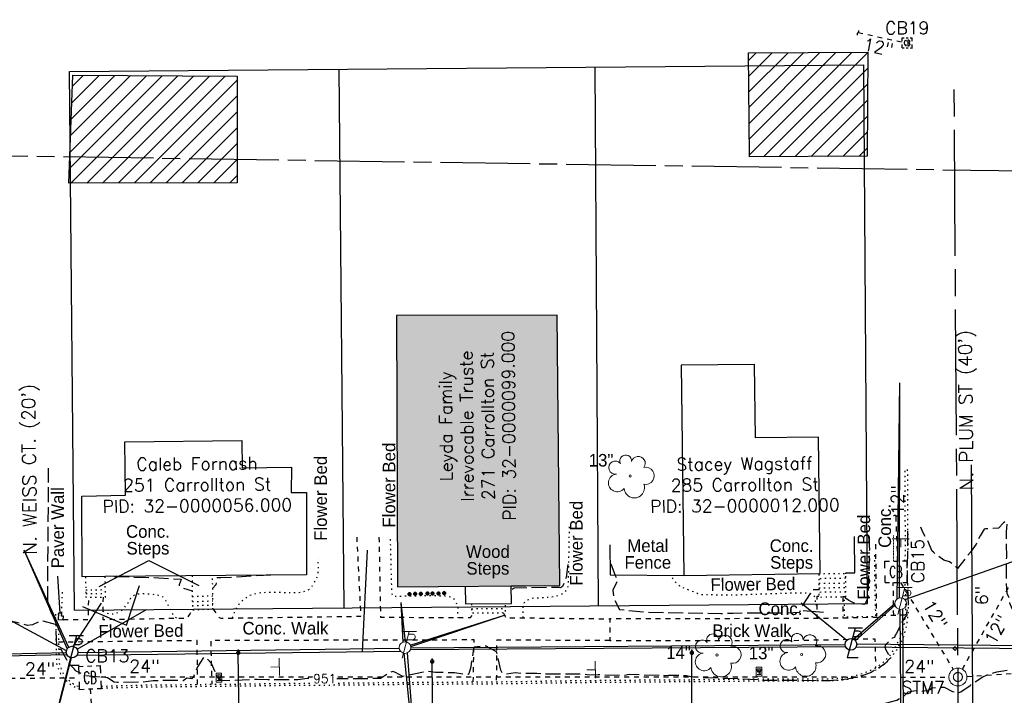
# Model space of a CAD drawing. Extents: x 2300122 to 2305194, y 360020 to 364238.
# Tile 25 of 93: x 2302410 to 2302630, y 361006 to 361157. Entities that reach past the tile are written whole.
import ezdxf
from ezdxf.enums import TextEntityAlignment as Align

# ---------------------------------------------------------------- set-up
doc = ezdxf.new("R2010")
doc.units = 0
doc.header["$LTSCALE"] = 20
doc.header["$MEASUREMENT"] = 0
doc.set_wipeout_variables(frame=1)
for name, pattern in [('CL', [2, 0.3, -0.15, 1.4, -0.15]), ('county', [1.4, 1, -0.1, 0.2, -0.1]), ('DGN Style 2', [0.017105, 0.010263, -0.006842]), ('drainage01', [1.6, 0.85, -0.75]), ('fenceex', [0]), ('OhDOT_USTN1', [0.055, 0.014, -0.041]), ('OhDOT_USTN2', [0.11, 0.069, -0.041]), ('OhDOT_USTN3', [0.22, 0.165, -0.055]), ('OhDOT_USTN5', [0.11, 0.055, -0.055]), ('ohelecex', [0]), ('ohteleex', [0]), ('rowex', [0]), ('waterex', [0])]:
    doc.linetypes.add(name, pattern=pattern)
for name, color, linetype in [('BD_X_Building', 231, 'Continuous'), ('BD_X_Porch_or_Deck', 7, 'Continuous'), ('CM_X_Wall', 254, 'Continuous'), ('DR_X_Cells', 151, 'OhDOT_USTN2'), ('DR_X_Storm_Sewer', 151, 'OhDOT_USTN5'), ('DR_X_Text', 7, 'Continuous'), ('DT_X_Contour_Minor', 136, 'OhDOT_USTN3'), ('DT_X_Contour_Text', 7, 'Continuous'), ('DV_X_County_Line', 4, 'county'), ('DV_X_Property_Line', 7, 'Continuous'), ('PV_X_Curb', 120, 'OhDOT_USTN1'), ('PV_X_EOP', 7, 'OhDOT_USTN3'), ('PV_X_Steps', 120, 'OhDOT_USTN1'), ('PV_X_Text', 7, 'Continuous'), ('PV_X_Walk', 120, 'OhDOT_USTN5'), ('RD_P_Cells', 7, 'Continuous'), ('RD_X_Cells', 7, 'Continuous'), ('RD_X_Fence', 230, 'fenceex'), ('RD_X_Text', 7, 'Continuous'), ('RW_X_CL', 6, 'CL'), ('RW_X_Fee_RW', 6, 'rowex'), ('RW_X_Text', 7, 'Continuous'), ('SN_X_Public', 3, 'Continuous'), ('SV_X_Text_Name', 7, 'Continuous'), ('TX_X_20', 7, 'Continuous'), ('UT_X_Electric_Cells', 1, 'Continuous'), ('UT_X_Overhead_Electric', 1, 'ohelecex'), ('UT_X_Overhead_Telecom', 30, 'ohteleex'), ('UT_X_Water', 133, 'waterex'), ('UT_X_Water_Cells', 133, 'Continuous'), ('UT_X_Water_Text', 7, 'Continuous'), ('VG_X_Cells', 3, 'Continuous'), ('VG_X_Flower_Bed', 3, 'OhDOT_USTN1'), ('VG_X_Text', 7, 'Continuous')]:
    doc.layers.add(name, color=color, linetype=linetype)
for name, color, linetype, lineweight in [('RD_P_Cells (Construction)', 7, 'Continuous', 0), ('SC', 1, 'DGN Style 2', 13), ('Survey Point', 7, 'Continuous', 0), ('Survey Points', 5, 'Continuous', 13)]:
    doc.layers.add(name, color=color, linetype=linetype, lineweight=lineweight)
doc.styles.add('Simplex Normal (0.14)', font='Simplex.shx')
doc.styles.add('Straight Normal (0.14) Font 30', font='font30.shx', dxfattribs={"height": 0.14})
doc.styles.add('Straight-Normal', font='font30.shx', dxfattribs={"height": 0.14})
doc.styles.add('Style-simplex', font='simplex.shx')

# ---------------------------------------------------------------- blocks, each defined once
blk = doc.blocks.new('GCB-X')
at = {"layer": 'DR_X_Cells', "color": 121, "linetype": 'Continuous'}
for p, q in [((-0.0625, 0.0375), (-0.0375, 0.0375)), ((-0.0625, 0.0125), (-0.0625, 0.0375)), ((-0.0125, 0.0375), (0.0125, 0.0375)), ((0.0375, 0.0375), (0.0625, 0.0375)), ((0.0625, 0.0125), (0.0625, 0.0375)), ((0.0227, 0.0195), (0.0067, 0.0195)), ((0.0067, 0.0195), (0.0067, -0.0205)), ((0.0067, 0.0013), (0.0243, 0.0013)), ((-0.0625, -0.0375), (-0.0625, -0.0125)), ((0.0067, -0.0205), (0.0243, -0.0205)), ((0.0625, -0.0375), (0.0625, -0.0125)), ((-0.0625, -0.0375), (-0.0375, -0.0375)), ((-0.0125, -0.0375), (0.0125, -0.0375)), ((0.0375, -0.0375), (0.0625, -0.0375))]:
    blk.add_line(p, q, dxfattribs=at)
at = {"layer": 'DR_X_Cells', "color": 121, "linetype": 'Continuous', "extrusion": (0, 0, -1)}
for centre, radius, start, end in [((-0.014, 0), 0.0458, 344.8107, 15.1893), ((0.0184, 0.0074), 0.0127, 21.5603, 158.4397), ((-0.0198, 0.0101), 0.00986, 106.9987, 243.1793), ((-0.0199, -0.0096), 0.0117, 112.0547, 247.9453)]:
    blk.add_arc(centre, radius, start, end, dxfattribs=at)
at = {"layer": 'DR_X_Cells', "color": 121, "linetype": 'Continuous'}
blk.add_arc((-0.0184, -0.0073), 0.0127, 201.5603, 338.4397, dxfattribs=at)
blk = doc.blocks.new('ODOT STORM CATCH BASIN SQUARE')
blk.add_blockref('GCB-X', (0, 0))
blk = doc.blocks.new('ODOT STORM MANHOLE')
at = {"layer": 'DR_X_Cells', "color": 151, "linetype": 'drainage01', "lineweight": 0, "ltscale": 0.05}
for radius in [0.1, 0.05]:
    blk.add_circle((0, 0), radius, dxfattribs=at)
at = {"layer": 'DR_X_Cells', "color": 151, "linetype": 'Continuous', "lineweight": 0}
blk.add_point((0, 0), dxfattribs=at)
blk = doc.blocks.new('CONTINUE')
at = {"flags": 128}
blk.add_lwpolyline([(-0.02, -0.58, -0.273937), (0, 0, 0.273937), (0.02, 0.58)], format="xyb", dxfattribs=at)
blk = doc.blocks.new('TREE')
at = {"layer": 'VG_X_Cells', "color": 3, "linetype": 'Continuous', "lineweight": 0}
blk.add_circle((0, 0), 0.012, dxfattribs=at)
for centre, radius, start, end in [((-0.049, 0.168), 0.0658, 354.0047, 205.9741), ((-0.165, 0.093), 0.0735, 39.0625, 279.5412), ((0.091, 0.141), 0.0776, 323.83, 165.0376), ((-0.143, -0.077), 0.0987, 96.1722, 320.5737), ((0.173, 0.002), 0.0957, 259.1453, 101.4596), ((0.047, -0.13), 0.114, 184.9476, 19.4572)]:
    blk.add_arc(centre, radius, start, end, dxfattribs=at)
blk = doc.blocks.new('Survey Point')
at = {"layer": 'Survey Point', "color": 1, "lineweight": 80}
blk.add_point((0, 0), dxfattribs=at)
at = {"layer": 'Survey Point', "color": 7, "lineweight": 0, "true_color": 0xffffff, "style": 'Style-simplex'}
blk.add_text('UP', height=0.00005, dxfattribs=at).set_placement((0, 0), align=Align.BOTTOM_LEFT)
blk = doc.blocks.new('MBP')
at = {"layer": 'RD_P_Cells', "color": 230, "linetype": 'Continuous', "lineweight": 13, "flags": 128}
blk.add_lwpolyline([(-0.1, 0.061), (0.1, 0.061), (0.1, -0.061), (-0.1, -0.061), (-0.1, 0.061)], close=True, dxfattribs=at)
for points in [[(-0.065, -0.04), (-0.065, 0.04), (-0.036, -0.04), (-0.008, 0.04), (-0.008, -0.04)], [(0.051, 0.003), (0.054, 0.007), (0.056, 0.009), (0.057, 0.01), (0.058, 0.012), (0.059, 0.014), (0.06, 0.016), (0.061, 0.02), (0.061, 0.022), (0.061, 0.025), (0.061, 0.029), (0.059, 0.032), (0.057, 0.034), (0.054, 0.037), (0.052, 0.038), (0.05, 0.039), (0.047, 0.04), (0.016, 0.04), (0.016, -0.04), (0.051, -0.04), (0.055, -0.037), (0.059, -0.034), (0.062, -0.029), (0.064, -0.024), (0.065, -0.018), (0.065, -0.014), (0.064, -0.01), (0.061, -0.005), (0.058, -0.001), (0.051, 0.003), (0.016, 0.003)]]:
    blk.add_lwpolyline(points, dxfattribs=at)
at = {"layer": 'RD_P_Cells (Construction)', "color": 230, "linetype": 'Continuous', "lineweight": 30}
blk.add_point((0, 0), dxfattribs=at)
blk = doc.blocks.new('ODOT MISC MAILBOX')
blk.add_blockref('MBP', (0, 0))
blk = doc.blocks.new('SGN1P_anno')
at = {"layer": 'SN_X_Public', "color": 3, "linetype": 'Continuous', "lineweight": 0}
for p, q in [((0, 0), (-0.96, 0)), ((0, 0.96), (0, -0.96))]:
    blk.add_line(p, q, dxfattribs=at)
blk = doc.blocks.new('WSS')
at = {"layer": 'Defpoints', "color": 133, "linetype": 'Continuous', "lineweight": 30}
blk.add_point((0, 0), dxfattribs=at)
at = {"layer": 'UT_X_Water_Cells', "color": 133, "linetype": 'Continuous', "lineweight": 0}
for p, q in [((0.032, 0.106), (-0.032, 0.106)), ((0, 0.074), (0, 0.138)), ((0.02, 0.008), (0.055, -0.01))]:
    blk.add_line(p, q, dxfattribs=at)
at = {"layer": 'UT_X_Water_Cells', "color": 133, "linetype": 'Continuous', "lineweight": 0, "flags": 128}
for points in [[(-0.059, 0.045), (-0.074, 0.03), (-0.074, -0.03), (-0.059, -0.045)], [(-0.055, 0.035), (-0.041, -0.041), (-0.027, 0.035), (-0.013, -0.041), (0.001, 0.035)], [(0.045, 0.059), (0.03, 0.074), (-0.03, 0.074), (-0.045, 0.059)], [(0.059, -0.045), (0.074, -0.03), (0.074, 0.03), (0.059, 0.045)], [(-0.045, -0.059), (-0.03, -0.074), (0.03, -0.074), (0.045, -0.059)]]:
    blk.add_lwpolyline(points, dxfattribs=at)
at = {"layer": 'UT_X_Water_Cells', "color": 133, "linetype": 'Continuous', "lineweight": 0, "extrusion": (0, 0, -1)}
for centre, radius, start, end in [((-0.028, 0.02), 0.0135, 303.6324, 53.7413), ((-0.039, -0.005), 0.04, 61.3463, 118.6537), ((-0.037, -0.009), 0.0316, 235.6037, 316.3305), ((-0.044, -0.022), 0.017, 132.0642, 228.5117)]:
    blk.add_arc(centre, radius, start, end, dxfattribs=at)
blk = doc.blocks.new('ODOT Elec Tele Pole')
at = {"layer": 'UT_X_Electric_Cells', "linetype": 'Continuous', "lineweight": 13}
for p, q in [((0.128, 0.18), (-0.032, 0.18)), ((0.048, 0.18), (-0.032, -0.12)), ((0.04, 0.15), (0.083, 0.15)), ((0.023, 0.086), (0.083, 0.086))]:
    blk.add_line(p, q, dxfattribs=at)
at = {"layer": 'UT_X_Electric_Cells', "linetype": 'Continuous', "lineweight": 0}
blk.add_circle((0, 0), 0.065, dxfattribs=at)
at = {"layer": 'UT_X_Electric_Cells', "linetype": 'Continuous', "lineweight": 13, "extrusion": (0, 0, -1)}
blk.add_arc((-0.083, 0.118), 0.0319, 88.8767, 271.1233, dxfattribs=at)
blk = doc.blocks.new('TLPW')
at = {"linetype": 'Continuous'}
for p, q in [((0.048, 0.18), (-0.04, -0.15)), ((0.128, 0.18), (-0.032, 0.18)), ((0.04, 0.15), (0.083, 0.15)), ((0.023, 0.086), (0.083, 0.086)), ((0.08, -0.15), (-0.04, -0.15))]:
    blk.add_line(p, q, dxfattribs=at)
blk.add_circle((0, 0), 0.065, dxfattribs=at)
at = {"linetype": 'Continuous', "extrusion": (0, 0, -1)}
blk.add_arc((-0.083, 0.118), 0.0319, 88.8767, 271.1233, dxfattribs=at)
blk = doc.blocks.new('ODOT ELEC TELE LIGHT POLE')
blk.add_blockref('TLPW', (0, 0))

msp = doc.modelspace()

# ---------------------------------------------------------------- hatches: boundary and pattern name
at = {"layer": 'BD_X_Building'}
h = msp.add_hatch(dxfattribs=at)
h.set_pattern_fill('ANSI31', color=256, scale=20)
h.paths.add_polyline_path([(2302572.85, 361149.22), (2302599.4, 361149.37), (2302599.28, 361126.23), (2302573.03, 361126.08)])
h = msp.add_hatch(dxfattribs=at)
h.set_pattern_fill('ANSI31', color=256, scale=20)
h.paths.add_polyline_path([(2302458.86, 361120.31), (2302421.39, 361120.23), (2302422.21, 361144.24), (2302458.89, 361144.03)])
h = msp.add_hatch(color=253, dxfattribs=at)
h.dxf.hatch_style = 1
h.paths.add_polyline_path([(2302530.23, 361090.84), (2302494.42, 361090.75), (2302494.58, 361030.32), (2302530.8, 361030.58)])

# ---------------------------------------------------------------- linework, layer by layer
at = {"layer": 'BD_X_Building', "flags": 128}
for points in [[(2302572.85, 361149.22), (2302599.4, 361149.37), (2302599.28, 361126.23), (2302573.03, 361126.08)], [(2302458.86, 361120.31), (2302421.39, 361120.23), (2302422.21, 361144.24), (2302458.89, 361144.03)], [(2302530.23, 361090.84), (2302494.42, 361090.75), (2302494.58, 361030.32), (2302530.8, 361030.58), (2302530.23, 361090.84)], [(2302474.35, 361051.31), (2302474.3, 361033), (2302429.47, 361032.59), (2302424.31, 361032.5), (2302424.28, 361050.5), (2302433.95, 361050.7), (2302433.8, 361062.58), (2302459.88, 361062.9), (2302459.96, 361056.83), (2302470.95, 361056.96), (2302470.93, 361051.32), (2302474.35, 361051.31)]]:
    msp.add_lwpolyline(points, close=True, dxfattribs=at)
msp.add_lwpolyline([(2302574.41, 361063.45), (2302574.21, 361079.84), (2302557.85, 361079.64), (2302558.43, 361032.78), (2302588.81, 361033.24), (2302588.45, 361063.62), (2302574.41, 361063.45)], dxfattribs=at)
at = {"layer": 'BD_X_Porch_or_Deck'}
for points in [[(2302594.51, 361033.22), (2302594.51, 361033.39), (2302596.54, 361033.42), (2302596.46, 361041.48)], [(2302588.48, 361033.13), (2302588.47, 361033.23)], [(2302509.7, 361030.43), (2302509.75, 361026.48), (2302519.98, 361026.59), (2302519.91, 361030.5)]]:
    msp.add_lwpolyline(points, dxfattribs=at)
at = {"layer": 'CM_X_Wall', "flags": 128}
msp.add_lwpolyline([(2302419.06, 361024.46), (2302418.99, 361022.98), (2302420.12, 361022.93), (2302420.16, 361023.72), (2302419.74, 361023.75), (2302419.78, 361024.43), (2302419.06, 361024.46)], dxfattribs=at)
at = {"layer": 'DR_X_Storm_Sewer'}
msp.add_lwpolyline([(2302597.26, 361153.75), (2302607.07, 361151.69)], dxfattribs=at)
at = {"layer": 'DR_X_Storm_Sewer', "flags": 128}
for points in [[(2302606.13, 361036.05), (2302605.71, 361046.16)], [(2302606.72, 361031.25), (2302618.48, 361011.91)], [(2302620.5, 361011.94), (2302631.33, 361031.08)], [(2302621.51, 361010.34), (2302648.66, 361012.2)], [(2302243.31, 361008.93), (2302423.66, 361010.04)], [(2302428.53, 361010.26), (2302617.51, 361010.2)], [(2302426.1, 361007.55), (2302427.98, 360983.52)]]:
    msp.add_lwpolyline(points, dxfattribs=at)
at = {"layer": 'DT_X_Contour_Minor', "flags": 128}
for points, elevation in [([(2302632.43, 360945.61), (2302632.47, 360946.49), (2302631.83, 360955.67), (2302631.31, 360961.12), (2302631.22, 360966.39), (2302631.25, 360971.07), (2302631.35, 360972.37), (2302631.83, 360974.09), (2302632.34, 360975.17), (2302632.48, 360975.32), (2302632.92, 360975.34), (2302634.28, 360976.15), (2302634.92, 360977.16), (2302634.88, 360977.89), (2302635.76, 360979.01), (2302637.7, 360980.88), (2302638.09, 360981.51), (2302639.29, 360982.43), (2302640.75, 360983.31), (2302641.06, 360983.58), (2302640.35, 360984.26), (2302637.35, 360986.73), (2302634.3, 360987.36), (2302633.57, 360987.37), (2302631.35, 360986.86), (2302628.3, 360987.24), (2302625.27, 360987.08), (2302622.17, 360988), (2302618.71, 360988.3), (2302613.51, 360989.11), (2302612.56, 360989.15), (2302610.25, 360989.46), (2302608.7, 360990.15), (2302608.03, 360990.55), (2302600.61, 360991.21), (2302597.94, 360991.28), (2302596.2, 360991.62), (2302592.45, 360992.59), (2302591.24, 360992.99), (2302589.34, 360994.27), (2302587.48, 360995.88), (2302587.34, 360996.21), (2302587.43, 360997.51), (2302587.57, 360998.2), (2302587.85, 360998.98), (2302589.53, 360999.86), (2302591.37, 361000.58), (2302592.27, 361001.11), (2302594.51, 361002.08), (2302597.81, 361002.86), (2302600.76, 361003.73), (2302605.93, 361005.05), (2302607.47, 361005.96), (2302608.43, 361006.88), (2302609.66, 361007.12), (2302610.53, 361007.19), (2302611.29, 361007.07), (2302612, 361007.1), (2302613.44, 361007.4), (2302613.71, 361007.78), (2302616.43, 361007.97), (2302618.3, 361007.01), (2302619.38, 361006.59), (2302620.13, 361006.89), (2302622.25, 361008.32), (2302622.36, 361008.49), (2302625.05, 361010.27), (2302625.89, 361010.63), (2302628.21, 361011.38), (2302631.12, 361011.81), (2302633.42, 361011.82), (2302634.53, 361011.75), (2302637.16, 361010.71), (2302641.73, 361009.57), (2302643.37, 361009.93), (2302644.52, 361009.57), (2302645.34, 361009.22), (2302646.55, 361008.41), (2302646.57, 361008.21), (2302649.04, 361007.06), (2302650.82, 361007.22), (2302653.07, 361007.25), (2302655.03, 361008.72), (2302656.15, 361008.83), (2302657.34, 361009.08), (2302658.8, 361009.51), (2302659.87, 361009.94), (2302659.94, 361010.1), (2302658.89, 361010.26), (2302648.52, 361009.9), (2302647.02, 361010.18), (2302643.26, 361011.22), (2302640.68, 361012.43), (2302639.06, 361013.48), (2302637, 361015.18), (2302635.45, 361016.71), (2302635.37, 361017.23), (2302635.4, 361017.55), (2302635.33, 361017.72), (2302634.93, 361017.94), (2302634.72, 361018.23), (2302634.97, 361018.84), (2302634.83, 361019.52), (2302634.52, 361020.33), (2302635.07, 361022.13), (2302634.28, 361022.65), (2302633.29, 361023.52), (2302633.05, 361024.58), (2302632.93, 361024.77), (2302631.6, 361025.37), (2302631.11, 361026.66), (2302630.94, 361027.81), (2302630.49, 361028.81), (2302630.37, 361031.06), (2302630.32, 361036.22), (2302630.38, 361036.91), (2302630.36, 361042.51), (2302630.49, 361044.3), (2302630.45, 361044.69), (2302630.34, 361044.91), (2302630.23, 361044.94), (2302629.69, 361044.57), (2302628.59, 361043.35), (2302625.68, 361043.2), (2302625.35, 361043.1), (2302624.46, 361041.66), (2302623.56, 361039.78), (2302622.29, 361038.01), (2302619.4, 361034.35), (2302618.63, 361035.14), (2302617.61, 361035.87), (2302616.4, 361036.21), (2302614.06, 361037.99), (2302613.81, 361038.27), (2302612.8, 361040.51), (2302611.67, 361042.5), (2302611.22, 361043.6)], 951), ([(2302608.3, 361042.71), (2302608.25, 361036.79), (2302608.18, 361036.24), (2302608.2, 361031.79), (2302608.37, 361028.35), (2302608.4, 361025.65), (2302608.04, 361024.54), (2302608.14, 361023.93), (2302607.85, 361023.63), (2302607.83, 361023.7), (2302607.04, 361022.4), (2302605.76, 361019.81), (2302605.53, 361019.49), (2302605.41, 361019.02), (2302604.86, 361018.86), (2302603.88, 361017.87), (2302603.33, 361017.2), (2302603.19, 361016.82), (2302603.43, 361016.25), (2302604.25, 361014.79), (2302604.5, 361014.54), (2302603.19, 361013.15), (2302601.83, 361012.14), (2302600.18, 361011.24), (2302598.56, 361010.62), (2302596.8, 361010.1), (2302594.8, 361009.7), (2302591.1, 361009.38), (2302575.96, 361009.41), (2302575.07, 361009.6), (2302562.7, 361010.04), (2302560, 361010.24), (2302558.99, 361010.48), (2302554.96, 361010.55), (2302554.22, 361010.5), (2302546.23, 361010.73), (2302545.17, 361010.56), (2302544.16, 361010.53), (2302539.31, 361010.67), (2302537.33, 361010.62), (2302535.45, 361010.86), (2302527.85, 361010.81), (2302525.67, 361010.95), (2302522.19, 361011), (2302520.84, 361011.16), (2302518.8, 361010.82), (2302518.35, 361010.81), (2302518.05, 361010.89), (2302517.66, 361011.7), (2302516.88, 361015.13), (2302516.66, 361015.79), (2302514.38, 361017.05), (2302513.07, 361017.02), (2302511.72, 361016.83), (2302511.57, 361016.5), (2302510.92, 361012.47), (2302510.49, 361010.9), (2302510.38, 361010.76), (2302509.7, 361010.73), (2302507.32, 361011.1), (2302503.11, 361011.22), (2302501.15, 361011.46), (2302495.78, 361010.28), (2302494.19, 361011.2), (2302493.58, 361011.44), (2302493.05, 361011.25), (2302490.85, 361009.9), (2302486.66, 361009.79), (2302474.44, 361009.85), (2302472.39, 361009.6), (2302465.68, 361009.58), (2302463.34, 361009.66), (2302455.45, 361009.34), (2302454.87, 361009.72), (2302454.4, 361010.29), (2302453.12, 361013.22), (2302451.78, 361014.64), (2302451.38, 361014.54), (2302450.03, 361012.46), (2302449.04, 361010.12), (2302448.8, 361009.79), (2302447.67, 361009.97), (2302446.83, 361009.38), (2302444.35, 361009.45), (2302440.14, 361009.34), (2302437.64, 361009.05), (2302432.15, 361008.98), (2302431.44, 361009.05), (2302429.96, 361010.02), (2302425.02, 361010.47), (2302424.74, 361010.56), (2302423.79, 361011.14), (2302423.02, 361011.48), (2302422.8, 361011.69), (2302422.65, 361011.96), (2302421.27, 361013.29), (2302419.64, 361016.33), (2302419, 361016.35), (2302418.7, 361016.48), (2302418.51, 361021.73), (2302418.37, 361021.87), (2302415.67, 361022.65), (2302414.82, 361022.53), (2302413.24, 361021.82), (2302412.15, 361021.68), (2302409.08, 361022.48), (2302407.13, 361021.98), (2302406.35, 361021.68), (2302406.4, 361017.57), (2302406, 361017.43), (2302405.89, 361017.71), (2302395.89, 361017.6), (2302395.51, 361017.53), (2302386.19, 361017.83), (2302385.91, 361018.01), (2302384.98, 361019.36), (2302384.71, 361019.53), (2302383.14, 361019.56), (2302382.5, 361019.5), (2302381.47, 361018.84), (2302381.23, 361018.79), (2302379.45, 361019.54), (2302377.61, 361020.85), (2302374.68, 361021.13), (2302372.47, 361021.69), (2302371.62, 361021.68), (2302365.82, 361020.79), (2302364.47, 361020.65), (2302363.49, 361020.66), (2302360.13, 361021.24), (2302354.46, 361021.66), (2302353, 361021.85), (2302351.91, 361021.89), (2302350.73, 361021.76), (2302349.96, 361021.77), (2302342.83, 361022.89), (2302342.2, 361022.74), (2302339.44, 361025.56), (2302338.87, 361026.34), (2302338.42, 361027.27), (2302338.25, 361028.92), (2302338.22, 361030.11), (2302338.28, 361030.58), (2302339.16, 361031.6), (2302340.12, 361032.51), (2302341.83, 361033.24), (2302343.34, 361033.37), (2302346.15, 361034.77), (2302346.37, 361035.09)], 951), ([(2302599.57, 361041.57), (2302599.77, 361038.56), (2302599.5, 361028.35), (2302599.33, 361027.67), (2302598.83, 361026.51), (2302598.51, 361026.39), (2302596.42, 361026.67), (2302595.2, 361027.28), (2302594.48, 361027.74), (2302594.47, 361028.08), (2302593.81, 361028.08)], 952), ([(2302532.57, 361035.3), (2302532.17, 361032.4), (2302531.94, 361031.47), (2302531.4, 361030.35), (2302530.93, 361030.09), (2302530.62, 361030.16), (2302520.59, 361029.98), (2302520.05, 361029.58), (2302519.93, 361029.33)], 952), ([(2302542.13, 361035.45), (2302543.15, 361032.8), (2302543.64, 361031.73), (2302542.58, 361029.54), (2302542.77, 361027.76), (2302544.06, 361025.25), (2302550.29, 361024.63), (2302566.66, 361024.38), (2302569.42, 361024.41), (2302571.66, 361024.53), (2302580.89, 361024.5), (2302584.26, 361024.66), (2302584.72, 361025.8), (2302587.25, 361029.7), (2302588.53, 361029.69)], 952), ([(2302431.47, 361032.59), (2302440.04, 361032.37), (2302446.33, 361032.01), (2302446.38, 361031.92), (2302445.93, 361030.77), (2302445.91, 361030.45), (2302446.7, 361030.05), (2302448.85, 361029.37)], 952), ([(2302466.39, 361032.92), (2302455.21, 361032.26), (2302454.31, 361032.26), (2302454.19, 361032.09), (2302454.15, 361030.73), (2302453.43, 361029.97)], 952), ([(2302519.91, 361030.49), (2302527.36, 361030.55)], 952)]:
    msp.add_lwpolyline(points, dxfattribs=dict(at, elevation=elevation))
at = {"layer": 'DT_X_Contour_Minor', "elevation": 951, "flags": 128}
msp.add_lwpolyline([(2302619.11, 361016.58), (2302619.03, 361016.25), (2302618.89, 361016.08), (2302618.52, 361016.37), (2302618.48, 361016.6), (2302618.87, 361016.98), (2302619.11, 361016.58)], close=True, dxfattribs=at)
at = {"layer": 'DV_X_County_Line', "flags": 128}
msp.add_lwpolyline([(2304176, 361100.08), (2301489.76, 361139.8), (2300919.04, 361144.27)], dxfattribs=at)
at = {"layer": 'DV_X_Property_Line'}
for points in [[(2302538.57, 361146.07), (2302539.36, 361026.07)], [(2302481.5, 361145.59), (2302482.63, 361025.59)]]:
    msp.add_lwpolyline(points, dxfattribs=at)
at = {"layer": 'PV_X_Curb', "flags": 128}
for points in [[(2302607.68, 361036.06), (2302607.68, 361036.18), (2302607.76, 361036.71), (2302607.79, 361037.12), (2302607.83, 361038.35), (2302607.82, 361039.45), (2302607.83, 361041.92), (2302607.8, 361043.1), (2302607.78, 361048.65), (2302607.76, 361054.2), (2302607.73, 361056.4)], [(2302608.23, 361056.41), (2302608.26, 361054.21), (2302608.28, 361048.66), (2302608.3, 361043.1), (2302608.33, 361041.93), (2302608.32, 361039.45), (2302608.33, 361038.35), (2302608.29, 361037.1), (2302608.26, 361036.66), (2302608.18, 361036.14), (2302608.18, 361036.06)], [(2302428.61, 361008.15), (2302429.97, 361008.2), (2302438.62, 361008.44), (2302448.62, 361008.52), (2302451.62, 361008.57), (2302461.62, 361008.67), (2302471.64, 361008.82), (2302472.28, 361008.79), (2302478.08, 361008.83), (2302488.08, 361008.92), (2302493.81, 361008.99), (2302503.81, 361009.05), (2302507.61, 361009.09), (2302511.51, 361009.1), (2302521.4, 361009.2), (2302526.94, 361009.31), (2302536.94, 361009.44), (2302537.52, 361009.45), (2302544.92, 361009.51), (2302554.56, 361009.59), (2302559.63, 361009.6), (2302562.48, 361009.65), (2302572.48, 361009.75), (2302575.06, 361009.77), (2302585.03, 361009.8), (2302586.52, 361009.81), (2302591.07, 361009.82), (2302593.74, 361010.02), (2302595.13, 361010.21), (2302596.88, 361010.59), (2302598.4, 361011.07), (2302599.9, 361011.64), (2302601.06, 361012.2), (2302602.5, 361013.16), (2302603.47, 361014.01), (2302604.3, 361014.9), (2302605.39, 361016.46), (2302606.29, 361018.08), (2302606.88, 361019.34), (2302607.28, 361020.7), (2302607.64, 361022.37), (2302607.85, 361024.04), (2302607.89, 361024.53), (2302607.93, 361025.8), (2302607.92, 361027.05), (2302607.88, 361028.77), (2302607.8, 361030.56), (2302607.71, 361031.15), (2302607.71, 361031.26)], [(2302608.21, 361031.26), (2302608.21, 361031.19), (2302608.3, 361030.61), (2302608.38, 361028.78), (2302608.42, 361027.06), (2302608.43, 361025.79), (2302608.39, 361024.5), (2302608.35, 361023.99), (2302608.13, 361022.28), (2302607.77, 361020.57), (2302607.35, 361019.16), (2302606.74, 361017.85), (2302605.82, 361016.2), (2302604.69, 361014.59), (2302603.82, 361013.65), (2302602.8, 361012.76), (2302601.31, 361011.76), (2302600.09, 361011.18), (2302598.56, 361010.6), (2302597.01, 361010.11), (2302595.22, 361009.71), (2302593.8, 361009.52), (2302591.09, 361009.32), (2302586.53, 361009.31), (2302585.03, 361009.3), (2302575.06, 361009.27), (2302572.48, 361009.25), (2302562.49, 361009.15), (2302559.63, 361009.1), (2302554.56, 361009.09), (2302544.92, 361009.01), (2302537.52, 361008.95), (2302536.94, 361008.94), (2302526.95, 361008.81), (2302521.4, 361008.7), (2302511.51, 361008.6), (2302507.61, 361008.59), (2302503.82, 361008.55), (2302493.82, 361008.49), (2302488.08, 361008.42), (2302478.08, 361008.33), (2302472.27, 361008.29), (2302471.63, 361008.32), (2302461.63, 361008.17), (2302451.63, 361008.07), (2302448.63, 361008.02), (2302438.63, 361007.94), (2302429.99, 361007.7), (2302428.63, 361007.65)], [(2302423.76, 361007.45), (2302423.75, 361007.45), (2302423.59, 361007.54), (2302422.76, 361007.89), (2302422.06, 361008.29), (2302421.48, 361008.7), (2302420.49, 361009.65), (2302420.01, 361010.18), (2302419.67, 361010.73), (2302419.35, 361011.35), (2302419, 361012.22), (2302418.76, 361012.9), (2302418.69, 361013.3), (2302418.56, 361017.22), (2302418.51, 361020.19), (2302418.47, 361024.37), (2302418.97, 361024.37), (2302419.01, 361020.2), (2302419.06, 361017.23), (2302419.19, 361013.35), (2302419.24, 361013.03), (2302419.47, 361012.4), (2302419.81, 361011.56), (2302420.11, 361010.98), (2302420.41, 361010.48), (2302420.85, 361010), (2302421.8, 361009.09), (2302422.33, 361008.71), (2302422.98, 361008.34), (2302423.74, 361008.02)]]:
    msp.add_lwpolyline(points, dxfattribs=at)
at = {"layer": 'PV_X_EOP', "flags": 128}
msp.add_lwpolyline([(2302418.48, 361023.3), (2302417.47, 361024.45), (2302416.64, 361026.64), (2302416.67, 361030.97), (2302416.85, 361056.76)], dxfattribs=at)
at = {"layer": 'PV_X_Steps', "flags": 128}
for points in [[(2302425.06, 361032.51), (2302425.17, 361027.96), (2302429.51, 361028.02), (2302429.45, 361032.59)], [(2302448.81, 361032.77), (2302448.9, 361025.17), (2302453.48, 361025.37), (2302453.39, 361032.81)], [(2302594.52, 361032.19), (2302588.49, 361032.1)], [(2302425.13, 361029.62), (2302427.53, 361029.63), (2302429.49, 361029.68)], [(2302588.51, 361031.07), (2302594.52, 361031.15)], [(2302588.52, 361030.08), (2302594.53, 361030.13)], [(2302425.15, 361028.79), (2302427.11, 361028.79), (2302429.5, 361028.85)], [(2302448.86, 361028.14), (2302453.44, 361028.32)], [(2302594.54, 361029.12), (2302588.54, 361029.06)], [(2302448.88, 361027), (2302453.46, 361027.18)], [(2302448.89, 361026.09), (2302453.47, 361026.27)], [(2302511.07, 361026.5), (2302511.12, 361024.49), (2302518.72, 361024.54), (2302518.65, 361026.57)], [(2302511.1, 361025.42), (2302518.69, 361025.48)]]:
    msp.add_lwpolyline(points, dxfattribs=at)
msp.add_lwpolyline([(2302588.48, 361033.13), (2302588.55, 361028.02), (2302594.55, 361028.09), (2302594.51, 361033.22)], close=True, dxfattribs=at)
at = {"layer": 'PV_X_Text'}
for points in [[(2302428.13, 361030.4), (2302439.15, 361036.18)], [(2302439.15, 361036.18), (2302450.3, 361030.59)], [(2302589.55, 361024.6), (2302585, 361024.98)]]:
    msp.add_lwpolyline(points, dxfattribs=at)
at = {"layer": 'PV_X_Walk', "flags": 128}
for points in [[(2302453.48, 361025.37), (2302454.26, 361024.23), (2302454.86, 361023.47), (2302455.24, 361023.31), (2302463.57, 361023.42), (2302473.57, 361023.56), (2302483.57, 361023.7), (2302486.47, 361023.74), (2302485.98, 361033.73), (2302485.6, 361041.35)], [(2302490.48, 361041.37), (2302490.66, 361031.37), (2302490.81, 361023.54), (2302500.81, 361023.48), (2302510.85, 361023.43), (2302511.83, 361024.49)], [(2302601.12, 361039.79), (2302601.27, 361029.79), (2302601.35, 361023.85), (2302601.46, 361023.85)], [(2302605.2, 361023.92), (2302605.11, 361031.24)], [(2302420.12, 361023.04), (2302425.74, 361022.99), (2302425.78, 361027.97)], [(2302428.97, 361028.02), (2302428.9, 361023), (2302438.9, 361023.19), (2302447.6, 361023.35), (2302447.96, 361023.59), (2302448.27, 361024.02), (2302448.54, 361024.64), (2302448.77, 361025.17), (2302448.9, 361025.17)], [(2302588.55, 361028.11), (2302588.1, 361028.11), (2302588.1, 361023.21)], [(2302593.89, 361028.08), (2302593.89, 361023.32)], [(2302518.19, 361024.54), (2302518.7, 361023.43), (2302528.69, 361023.32), (2302538.69, 361023.2), (2302541.95, 361023.16)], [(2302607.84, 361023.97), (2302601.46, 361023.85), (2302601.47, 361023.46), (2302598.08, 361023.4), (2302588.08, 361023.21), (2302581.95, 361023.21), (2302571.95, 361023.2), (2302561.95, 361023.19), (2302551.95, 361023.18), (2302541.95, 361023.16), (2302541.9, 361018.32), (2302551.9, 361018.32), (2302561.9, 361018.32), (2302571.9, 361018.32), (2302580.4, 361018.32), (2302590.4, 361018.51), (2302600.4, 361018.71), (2302601, 361018.72), (2302601.14, 361012.25)], [(2302450.06, 361008.54), (2302449.95, 361018.3), (2302439.95, 361018.19), (2302429.95, 361018.07), (2302419.95, 361017.96), (2302419.05, 361017.95)], [(2302511.5, 361009.1), (2302511.67, 361018.46), (2302501.67, 361018.43), (2302491.67, 361018.41), (2302481.67, 361018.39), (2302471.67, 361018.36), (2302461.67, 361018.34), (2302452.97, 361018.32), (2302453.21, 361008.59)], [(2302541.9, 361018.32), (2302531.9, 361018.36), (2302521.9, 361018.39), (2302516.71, 361018.41), (2302516.63, 361009.15)]]:
    msp.add_lwpolyline(points, dxfattribs=at)
at = {"layer": 'RD_X_Fence', "flags": 128}
msp.add_lwpolyline([(2302541.92, 361039.63), (2302542.02, 361033), (2302558.43, 361032.78)], dxfattribs=at)
at = {"layer": 'RW_X_CL'}
msp.add_lwpolyline([(2302618.61, 361141.06), (2302621.94, 360634.45)], dxfattribs=at)
at = {"layer": 'RW_X_Fee_RW'}
for points in [[(2302421.51, 361145.09), (2302598.57, 361146.57)], [(2302599.36, 361026.57), (2302598.57, 361146.57)], [(2302422.63, 361025.09), (2302599.36, 361026.57)]]:
    msp.add_lwpolyline(points, dxfattribs=at)
at = {"layer": 'RW_X_Fee_RW', "flags": 128}
msp.add_lwpolyline([(2302422.63, 361025.09), (2302421.51, 361145.09)], dxfattribs=at)
at = {"layer": 'SC', "flags": 128}
msp.add_lwpolyline([(2302605.12, 361036.04), (2302605.12, 361041.74)], dxfattribs=at)
at = {"layer": 'TX_X_20'}
msp.add_lwpolyline([(2302419.42, 361024.45), (2302418.92, 361032.66)], dxfattribs=at)
at = {"layer": 'UT_X_Overhead_Electric', "flags": 128}
for points in [[(2302606.5, 361027.82), (2302606.56, 361075.71)], [(2302606.6, 361025.26), (2302607.3, 360930.13)], [(2302497.46, 361017.29), (2302518.68, 361024.05)], [(2302497.57, 361016.71), (2302594.36, 361017.47)], [(2302596.95, 361017.61), (2302716.45, 361016.37)], [(2302295.16, 361012.81), (2302420.82, 361015.64)], [(2302496.75, 361015.57), (2302499.15, 360984.8)]]:
    msp.add_lwpolyline(points, dxfattribs=at)
for points, elevation in [([(2302411.32, 361038.53), (2302421.31, 361016.87)], 951.65), ([(2302495.32, 361026.8), (2302496.29, 361018.07)], 951.32), ([(2302423.37, 361015.66), (2302494.97, 361016.66)], 951.06), ([(2302403.4, 360942.59), (2302421.79, 361014.48)], 951.11)]:
    msp.add_lwpolyline(points, dxfattribs=dict(at, elevation=elevation))
at = {"layer": 'UT_X_Overhead_Electric', "linetype": 'Continuous', "flags": 128}
for points in [[(2302607.65, 361027.49), (2302635.33, 361037.16)], [(2302422.35, 361017.02), (2302428.62, 361026.65)], [(2302584.54, 361026.72), (2302594.77, 361018.42)], [(2302596.21, 361018.65), (2302605.46, 361026.58)]]:
    msp.add_lwpolyline(points, dxfattribs=at)
at = {"layer": 'UT_X_Overhead_Telecom', "flags": 128}
for points in [[(2302605.94, 361027.56), (2302606.56, 361075.71)], [(2302596.65, 361018.31), (2302605.51, 361026.17)], [(2302607.13, 361025.3), (2302607.74, 360930.11)], [(2302497.55, 361016.97), (2302518.68, 361024.05)], [(2302497.49, 361016.31), (2302594.46, 361016.97)], [(2302596.84, 361016.94), (2302716.73, 361015.8)], [(2302295.11, 361012.56), (2302420.87, 361015.25)], [(2302496.03, 361015.49), (2302499.15, 360984.8)]]:
    msp.add_lwpolyline(points, dxfattribs=at)
for points, elevation in [([(2302411.32, 361038.53), (2302421.01, 361016.49)], 951.65), ([(2302495.32, 361026.8), (2302495.82, 361017.99)], 951.32), ([(2302403.4, 360942.75), (2302421.92, 361014.46)], 951.11), ([(2302423.16, 361015.04), (2302495.25, 361015.96)], 951.06)]:
    msp.add_lwpolyline(points, dxfattribs=dict(at, elevation=elevation))
at = {"layer": 'UT_X_Overhead_Telecom', "linetype": 'Continuous', "flags": 128}
for points in [[(2302486.84, 361015.85), (2302487.91, 361038.49)], [(2302420.81, 361016.06), (2302402.62, 361025.87)], [(2302423.2, 361016.39), (2302438.64, 361025.23)]]:
    msp.add_lwpolyline(points, dxfattribs=at)
at = {"layer": 'UT_X_Water', "flags": 128}
msp.add_lwpolyline([(2302622.97, 360985.94), (2302623.01, 360992.87), (2302622.85, 361004.12), (2302622.52, 361057.46)], dxfattribs=at)
at = {"layer": 'UT_X_Water'}
for points in [[(2302459.53, 360984.85), (2302459.13, 361015.62)], [(2302560.15, 360985.67), (2302560.22, 361015.62)], [(2302502.61, 360985.41), (2302502.31, 361013.64)]]:
    msp.add_lwpolyline(points, dxfattribs=at)
at = {"layer": 'VG_X_Flower_Bed', "flags": 128}
for points in [[(2302522.61, 361023.38), (2302522.61, 361025.66), (2302522.82, 361026.71), (2302523.54, 361027.38), (2302524.91, 361027.81), (2302528.59, 361028), (2302530.9, 361028.49), (2302531.93, 361029.09), (2302532.48, 361029.89), (2302532.71, 361030.78), (2302532.94, 361043.8)], [(2302492.98, 361040.92), (2302493.27, 361029.25), (2302493.5, 361028.32), (2302493.98, 361028.22), (2302502.48, 361028.38), (2302505.71, 361028.24), (2302506.79, 361027.98), (2302507.52, 361027.17), (2302508.03, 361025.71), (2302507.96, 361023.44)], [(2302457.81, 361023.4), (2302458.12, 361023.88), (2302458.24, 361024.28), (2302458.31, 361024.83), (2302458.53, 361025.23), (2302459.54, 361026.75), (2302460.53, 361027.73), (2302461.65, 361028.39), (2302463.48, 361028.97), (2302465.68, 361029.09), (2302468.15, 361029.09), (2302470.88, 361028.99), (2302471.71, 361029), (2302472.92, 361029.07), (2302473.63, 361029.2), (2302474.46, 361029.43), (2302475.02, 361029.82), (2302475.56, 361030.44), (2302476.41, 361031.77), (2302476.81, 361032.77), (2302477, 361034.1), (2302476.89, 361036.63)], [(2302600.93, 361037.33), (2302600.93, 361032.29), (2302601.14, 361023.62), (2302594.25, 361023.54), (2302594.2, 361028.09)], [(2302588.1, 361026.23), (2302587.75, 361026.23), (2302587.75, 361027.95), (2302586.58, 361028.84), (2302582, 361028.86), (2302569.49, 361028.42), (2302562.25, 361028.5), (2302557.69, 361030.3), (2302557.69, 361030.3), (2302557.69, 361030.3), (2302556.37, 361031.47), (2302555.65, 361032.72)], [(2302419.78, 361024.43), (2302419.96, 361029.76)], [(2302428.93, 361024.95), (2302429.57, 361024.58), (2302430.22, 361024.34), (2302430.86, 361024.24), (2302431.75, 361024.34), (2302432.67, 361024.78), (2302433.65, 361025.5), (2302434.45, 361026.52), (2302435.14, 361027.81), (2302435.67, 361028.35), (2302436.38, 361028.71), (2302437.88, 361028.81), (2302439.8, 361028.68), (2302441.53, 361028.42), (2302442.32, 361028.07), (2302442.74, 361027.57), (2302443.33, 361026.46), (2302444.23, 361024.76), (2302444.63, 361024.01), (2302445.39, 361023.31)]]:
    msp.add_lwpolyline(points, dxfattribs=at)
at = {"layer": 'VG_X_Text'}
for points in [[(2302434.17, 361021.75), (2302437.07, 361030.55)], [(2302424.4, 361025.89), (2302434.17, 361021.75)]]:
    msp.add_lwpolyline(points, dxfattribs=at)

# ---------------------------------------------------------------- block references
at = {"layer": 'DR_X_Cells', "zscale": 20}
for p, xscale, yscale, rotation in [((2302608.2, 361151.45), 18, 30, 359.8250134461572), ((2302605.73, 361033.64), 39.5, 64, 0.4473538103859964), ((2302426.1, 361010.1), 39, 68, 2.317416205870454)]:
    msp.add_blockref('ODOT STORM CATCH BASIN SQUARE', p, dxfattribs=dict(at, xscale=xscale, yscale=yscale, rotation=rotation))
at = {"layer": 'DR_X_Cells', "xscale": 20, "yscale": 20, "zscale": 20}
msp.add_blockref('ODOT STORM MANHOLE', (2302619.51, 361010.2), dxfattribs=at)
at = {"layer": 'DR_X_Storm_Sewer'}
for p, rotation in [((2302597.26, 361153.75), 348.1434938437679), ((2302605.71, 361046.16), 272.3926143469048)]:
    msp.add_blockref('CONTINUE', p, dxfattribs=dict(at, rotation=rotation))
at = {"layer": 'RD_X_Cells', "xscale": 10.00000000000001, "yscale": 10.00000000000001, "zscale": 10.00000000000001, "rotation": 90.18009844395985}
for p in [(2302575.18, 361011.4), (2302454.81, 361010.07)]:
    msp.add_blockref('ODOT MISC MAILBOX', p, dxfattribs=at)
at = {"layer": 'SN_X_Public', "xscale": 1.999999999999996, "yscale": 1.999999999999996, "zscale": 1.999999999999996}
for p, rotation in [((2302606.76, 361041.01), 89.88908947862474), ((2302468.26, 361012.46), 0.8870666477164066), ((2302538.71, 361011.83), 0.8870666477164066)]:
    msp.add_blockref('SGN1P_anno', p, dxfattribs=dict(at, rotation=rotation))
at = {"layer": 'Survey Points', "color": 1, "lineweight": 80}
for p in [(2302497.28, 361028.67), (2302498.58, 361028.7), (2302499.83, 361028.74), (2302501.26, 361028.77), (2302502.44, 361028.8), (2302503.74, 361028.82), (2302504.99, 361028.88)]:
    msp.add_blockref('Survey Point', p, dxfattribs=at)
at = {"layer": 'UT_X_Electric_Cells'}
for name, p, xscale, yscale, zscale in [('ODOT Elec Tele Pole', (2302606.75, 361026.55, 951.36), 20.00000000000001, 20.00000000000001, 20.00000000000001), ('ODOT ELEC TELE LIGHT POLE', (2302595.66, 361017.47), 20, 20, 20), ('ODOT ELEC TELE LIGHT POLE', (2302422.07, 361015.75), 20, 20, 20), ('ODOT Elec Tele Pole', (2302496.27, 361016.77), 20.00000000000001, 20.00000000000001, 20.00000000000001)]:
    msp.add_blockref(name, p, dxfattribs=dict(at, xscale=xscale, yscale=yscale, zscale=zscale))
at = {"layer": 'UT_X_Water_Cells', "xscale": 5, "yscale": 5, "zscale": 5}
for p in [(2302459.13, 361015.62), (2302502.31, 361013.64), (2302560.22, 361015.62)]:
    msp.add_blockref('WSS', p, dxfattribs=at)
at = {"layer": 'VG_X_Cells', "xscale": 20, "yscale": 20, "zscale": 20}
for p in [(2302546.45, 361054.98), (2302565.81, 361015.12), (2302584.67, 361015.23)]:
    msp.add_blockref('TREE', p, dxfattribs=at)

# ---------------------------------------------------------------- texts
at = {"layer": 'DR_X_Text', "char_height": 2.8, "attachment_point": 5, "style": 'Simplex Normal (0.14)'}
for s, insert in [('CB19', (2302608.2, 361154.81)), ('CB13', (2302429.92, 361014.92)), ('STM7', (2302611.78, 361007.87))]:
    msp.add_mtext(s, dxfattribs=dict(at, insert=insert))
for s, insert, rotation in [('12"', (2302601.77, 361150.55), 348.1435), ('12"', (2302606.07, 361049.65), 90.3272), ('CB15', (2302610.54, 361036.03), 90.2212), ('12"', (2302614.46, 361024.14), 301.2768), ('12"', (2302628.15, 361020.78), 60.5059), ('24"', (2302438.2, 361012.64), 359.9802), ('24"', (2302610.93, 361012.58), 359.9802), ('24"', (2302414.94, 361012.03), 0.3506)]:
    msp.add_mtext(s, dxfattribs=dict(at, insert=insert, rotation=rotation))
at = {"layer": 'PV_X_Text', "insert": (2302603.2, 361043.86), "char_height": 2.8, "width": 23.4667, "attachment_point": 5, "rotation": 90.4019, "style": 'Straight-Normal'}
msp.add_mtext('Conc.', dxfattribs=at)
at = {"layer": 'PV_X_Text', "char_height": 2.8, "width": 26.6038, "attachment_point": 5, "line_spacing_factor": 0.8, "style": 'Straight-Normal'}
for s, insert in [('Conc.\\PSteps', (2302438.99, 361040.33)), ('Conc.\\PSteps', (2302582.45, 361037.17)), ('Wood\\PSteps', (2302514.75, 361035.85))]:
    msp.add_mtext(s, dxfattribs=dict(at, insert=insert))
at = {"layer": 'PV_X_Text', "char_height": 2.8, "width": 23.4667, "attachment_point": 5, "style": 'Straight-Normal'}
for s, insert in [('Conc.', (2302579.96, 361025.38)), ('Conc. Walk', (2302469.63, 361021.06)), ('Brick Walk', (2302573.64, 361020.5))]:
    msp.add_mtext(s, dxfattribs=dict(at, insert=insert))
at = {"layer": 'RD_X_Text', "insert": (2302550.4, 361037.58), "char_height": 2.8, "width": 11.3613, "attachment_point": 5, "line_spacing_factor": 0.8, "style": 'Straight-Normal'}
msp.add_mtext('Metal\\PFence', dxfattribs=at)
at = {"layer": 'RW_X_Text', "style": 'Simplex Normal (0.14)'}
for s, p in [("N. PLUM ST (40')", (2302621.25, 361069.66)), ("N. WEISS CT. (20')", (2302412.5, 361056.5))]:
    msp.add_text(s, height=3, rotation=90.6098, dxfattribs=at).set_placement(p, align=Align.MIDDLE_CENTER)
at = {"layer": 'SV_X_Text_Name', "char_height": 2.8, "width": 77.9146, "attachment_point": 5, "style": 'Simplex Normal (0.14)'}
for s, insert, rotation in [('Leyda Family\\PIrrevocable Truste\\P271 Carrollton St\\P\\pxqc;PID: 32-0000099.000', (2302512.4, 361066.12), 90.4791), ('Caleb Fornash\\P251 Carrollton St\\P\\pxqc;PID: 32-0000056.000', (2302449.95, 361053.05), 0.4791), ('Stacey Wagstaff\\P285 Carrollton St\\P\\pxqc;PID: 32-0000012.000', (2302572, 361053.05), 0.4791)]:
    msp.add_mtext(s, dxfattribs=dict(at, insert=insert, rotation=rotation))
at = {"layer": 'TX_X_20', "insert": (2302418.88, 361043.44), "char_height": 2.8, "width": 23.4667, "attachment_point": 5, "rotation": 90, "style": 'Straight-Normal'}
msp.add_mtext('Paver Wall', dxfattribs=at)
at = {"layer": 'UT_X_Water_Text', "insert": (2302624.8, 361028.38), "char_height": 2.8, "attachment_point": 5, "rotation": 90.3592, "style": 'Simplex Normal (0.14)'}
msp.add_mtext('6"', dxfattribs=at)
at = {"layer": 'VG_X_Text', "style": 'Straight Normal (0.14) Font 30'}
for s, p in [('13"', (2302539.97, 361058.49)), ('14"', (2302557.25, 361015.64)), ('13"', (2302575.64, 361015.56))]:
    msp.add_text(s, height=2.8, dxfattribs=at).set_placement(p, align=Align.MIDDLE_CENTER)
at = {"layer": 'VG_X_Text', "char_height": 2.8, "width": 22.7483, "attachment_point": 5, "style": 'Straight-Normal'}
for insert, rotation in [((2302492.74, 361052.94), 90), ((2302477.49, 361050), 90), ((2302534.48, 361040), 90), ((2302598.57, 361036.89), 90), ((2302573.83, 361030.86), 0.6074), ((2302437.43, 361020.45), 0.6539)]:
    msp.add_mtext('Flower Bed', dxfattribs=dict(at, insert=insert, rotation=rotation))

# ---------------------------------------------------------------- next in the draw order: wipeouts: each hides what was drawn before it
msp.add_wipeout([(2302475.73, 361008.59), (2302481.02, 361008.57), (2302481.03, 361011.07), (2302475.74, 361011.09)]).dxf.layer = 'DT_X_Contour_Text'

# ---------------------------------------------------------------- next in the draw order: texts
at = {"layer": 'DT_X_Contour_Text', "style": 'Simplex Normal (0.14)'}
msp.add_text('951', height=2, rotation=359.7955, dxfattribs=at).set_placement((2302478.38, 361009.83), align=Align.MIDDLE_CENTER)

doc.saveas('drawing.dxf')
